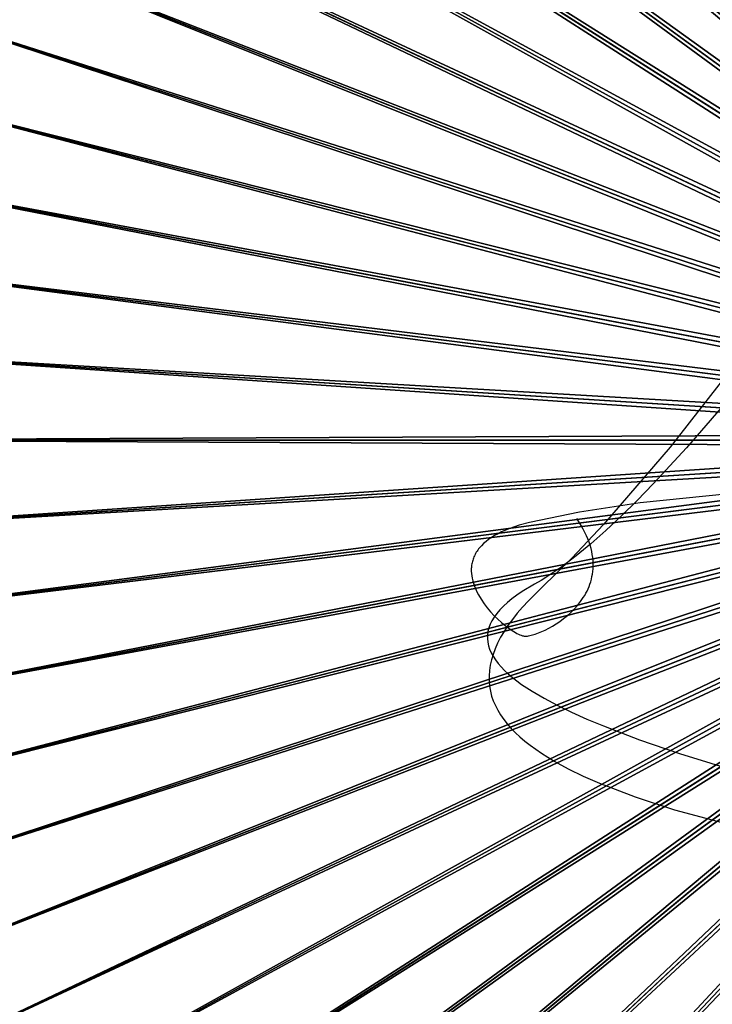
# Model space of a CAD drawing. Header units: millimetres. Extents: x -38.8 to 49.8, y -3.5 to 19.4.
# Tile 184 of 256: x -22 to -20.5, y 14.6 to 16.8. Entities that reach past the tile are written whole.
import ezdxf

# ---------------------------------------------------------------- set-up
doc = ezdxf.new("R2010")
doc.units = ezdxf.units.MM
doc.layers.get('0').update_dxf_attribs({"true_color": 0x5890e1})

msp = doc.modelspace()

# ---------------------------------------------------------------- linework, layer by layer
at = {"color": 34, "true_color": 0xb1581b}
for points in [[(-20.2525, 16.2505, -17.8829), (-20.5744, 15.8385, -17.7302), (-20.724, 15.6653, -17.654), (-20.7948, 15.59, -17.6159), (-20.8626, 15.5236, -17.5779), (-20.892, 15.4945, -17.5596), (-20.905, 15.4803, -17.5505), (-20.917, 15.4663, -17.5414), (-20.9278, 15.4525, -17.5322), (-20.9376, 15.439, -17.523), (-20.9464, 15.4256, -17.5138), (-20.9541, 15.4125, -17.5046), (-20.9608, 15.3996, -17.4954), (-20.9665, 15.3868, -17.4862), (-20.9711, 15.3743, -17.4769), (-20.9748, 15.362, -17.4677), (-20.9775, 15.3498, -17.4584), (-20.9793, 15.3379, -17.4491), (-20.9801, 15.3261, -17.4398), (-20.98, 15.3146, -17.4305), (-20.979, 15.3032, -17.4212), (-20.977, 15.292, -17.4119), (-20.9742, 15.281, -17.4025), (-20.9705, 15.2701, -17.3932), (-20.9659, 15.2595, -17.3838), (-20.9605, 15.249, -17.3745), (-20.9542, 15.2386, -17.3651), (-20.9471, 15.2285, -17.3557), (-20.9392, 15.2185, -17.3463), (-20.9305, 15.2086, -17.3368), (-20.921, 15.1989, -17.3274), (-20.9108, 15.1894, -17.318), (-20.8998, 15.18, -17.3085), (-20.888, 15.1707, -17.2991), (-20.8624, 15.1527, -17.2801), (-20.8339, 15.1352, -17.2612), (-20.8027, 15.1182, -17.2421), (-20.7689, 15.1018, -17.2231), (-20.7326, 15.0858, -17.204), (-20.653, 15.0552, -17.1657), (-20.5648, 15.0264, -17.1274), (-20.3657, 14.9729, -17.0503)], [(-20.4608, 15.9257, -21.5163), (-20.5379, 15.8371, -21.4822), (-20.6124, 15.7561, -21.444), (-20.6486, 15.7189, -21.4231), (-20.684, 15.684, -21.4011), (-20.7186, 15.6516, -21.3778), (-20.7524, 15.6218, -21.3532), (-20.7853, 15.5948, -21.3272), (-20.8173, 15.5706, -21.2997), (-20.8483, 15.5495, -21.2708), (-20.8634, 15.54, -21.2557), (-20.8782, 15.5314, -21.2403), (-20.9058, 15.5149, -21.209), (-20.9179, 15.5067, -21.1937), (-20.929, 15.4985, -21.1785), (-20.939, 15.4903, -21.1636), (-20.948, 15.4821, -21.1488), (-20.9559, 15.474, -21.1342), (-20.9628, 15.4659, -21.1198), (-20.9687, 15.4578, -21.1055), (-20.9737, 15.4497, -21.0915), (-20.9776, 15.4416, -21.0776), (-20.9806, 15.4336, -21.0638), (-20.9826, 15.4256, -21.0503), (-20.9836, 15.4175, -21.0369), (-20.9838, 15.4096, -21.0237), (-20.983, 15.4016, -21.0106), (-20.9813, 15.3936, -20.9977), (-20.9788, 15.3857, -20.985), (-20.9753, 15.3778, -20.9724), (-20.971, 15.3699, -20.9599), (-20.9659, 15.362, -20.9476), (-20.9599, 15.3541, -20.9355), (-20.9531, 15.3462, -20.9235), (-20.9455, 15.3384, -20.9116), (-20.937, 15.3305, -20.8999), (-20.9278, 15.3227, -20.8883), (-20.9179, 15.3149, -20.8769), (-20.9072, 15.3071, -20.8656), (-20.8957, 15.2993, -20.8544), (-20.8835, 15.2915, -20.8434), (-20.8569, 15.2759, -20.8217), (-20.8276, 15.2604, -20.8004), (-20.7956, 15.2449, -20.7797), (-20.7611, 15.2294, -20.7594), (-20.7241, 15.214, -20.7395), (-20.6432, 15.1831, -20.701), (-20.5538, 15.1522, -20.664), (-20.3526, 15.0903, -20.594)]]:
    msp.add_polyline3d(points, dxfattribs=at)
at = {"color": 18, "true_color": 0x000000}
for points in [[(-20.2959, 15.749, -17.5747), (-20.6417, 15.7133, -17.5739), (-20.7778, 15.6924, -17.5737), (-20.8894, 15.6696, -17.5736), (-20.9128, 15.6633, -17.5737), (-20.9336, 15.6563, -17.5737), (-20.943, 15.6525, -17.5737), (-20.9518, 15.6486, -17.5738), (-20.9599, 15.6445, -17.5738), (-20.9675, 15.6404, -17.5738), (-20.9745, 15.636, -17.5739), (-20.9809, 15.6316, -17.5739), (-20.9868, 15.6271, -17.574), (-20.9922, 15.6224, -17.574), (-20.997, 15.6176, -17.5741), (-21.0013, 15.6128, -17.5742), (-21.0033, 15.6103, -17.5742), (-21.0051, 15.6079, -17.5742), (-21.0068, 15.6054, -17.5743), (-21.0085, 15.6028, -17.5743), (-21.01, 15.6003, -17.5743), (-21.0113, 15.5978, -17.5744), (-21.0126, 15.5952, -17.5744), (-21.0138, 15.5926, -17.5745), (-21.0148, 15.59, -17.5745), (-21.0158, 15.5874, -17.5745), (-21.0166, 15.5848, -17.5746), (-21.0174, 15.5822, -17.5746), (-21.018, 15.5795, -17.5747), (-21.0185, 15.5769, -17.5747), (-21.019, 15.5742, -17.5748), (-21.0193, 15.5715, -17.5748), (-21.0196, 15.5689, -17.5748), (-21.0197, 15.5662, -17.5749), (-21.0198, 15.5635, -17.5749), (-21.0198, 15.5608, -17.575), (-21.0195, 15.5554, -17.5751), (-21.0189, 15.55, -17.5752), (-21.018, 15.5447, -17.5753), (-21.0167, 15.5393, -17.5754), (-21.0152, 15.5339, -17.5755), (-21.0134, 15.5286, -17.5756), (-21.0114, 15.5233, -17.5757), (-21.0091, 15.518, -17.5758), (-21.0066, 15.5128, -17.5759), (-21.0039, 15.5077, -17.576), (-20.9979, 15.4976, -17.5761), (-20.9912, 15.4877, -17.5763), (-20.984, 15.4783, -17.5765), (-20.9764, 15.4693, -17.5767), (-20.9685, 15.4608, -17.5769), (-20.9603, 15.4528, -17.5771), (-20.9521, 15.4454, -17.5772), (-20.944, 15.4386, -17.5773), (-20.936, 15.4326, -17.5775), (-20.9283, 15.4274, -17.5776), (-20.921, 15.423, -17.5777), (-20.9176, 15.4212, -17.5777), (-20.9142, 15.4195, -17.5778), (-20.9111, 15.4181, -17.5778), (-20.9081, 15.417, -17.5778), (-20.9053, 15.4161, -17.5778), (-20.904, 15.4157, -17.5778), (-20.9028, 15.4155, -17.5779), (-20.9015, 15.4153, -17.5779), (-20.9004, 15.4151, -17.5779), (-20.8993, 15.415, -17.5779), (-20.8983, 15.415, -17.5779), (-20.8962, 15.4151, -17.5779), (-20.8939, 15.4154, -17.5779), (-20.8914, 15.4158, -17.5779), (-20.8887, 15.4163, -17.5779), (-20.8828, 15.4178, -17.5779), (-20.8764, 15.4197, -17.5779), (-20.8694, 15.4222, -17.5779), (-20.862, 15.4253, -17.5779), (-20.8543, 15.4288, -17.5779), (-20.8462, 15.4329, -17.5779), (-20.838, 15.4375, -17.5779), (-20.8297, 15.4426, -17.5779), (-20.8213, 15.4482, -17.5779), (-20.813, 15.4543, -17.5779), (-20.8049, 15.4609, -17.5779), (-20.7969, 15.468, -17.5779), (-20.7892, 15.4756, -17.5779), (-20.782, 15.4838, -17.5779), (-20.7751, 15.4924, -17.5779), (-20.7719, 15.4968, -17.5779), (-20.7689, 15.5014, -17.5779), (-20.7659, 15.5062, -17.5779), (-20.7632, 15.511, -17.5779), (-20.7606, 15.516, -17.5779), (-20.7582, 15.5211, -17.5779), (-20.7561, 15.5263, -17.5779), (-20.7541, 15.5316, -17.5779), (-20.7523, 15.537, -17.5779), (-20.7508, 15.5426, -17.5779), (-20.7495, 15.5483, -17.5779), (-20.7484, 15.5541, -17.5779), (-20.7476, 15.56, -17.5779), (-20.7471, 15.566, -17.5779), (-20.7468, 15.5722, -17.5779), (-20.7469, 15.5785, -17.5779), (-20.7472, 15.5848, -17.5779), (-20.7479, 15.5913, -17.5779), (-20.7488, 15.598, -17.5779), (-20.7501, 15.6047, -17.5779), (-20.7517, 15.6115, -17.5779), (-20.7537, 15.6185, -17.5779), (-20.756, 15.6256, -17.5779), (-20.7587, 15.6327, -17.5779), (-20.7618, 15.64, -17.5779), (-20.7653, 15.6474, -17.5779), (-20.7692, 15.655, -17.5779), (-20.7735, 15.6626, -17.5779), (-20.7833, 15.6782, -17.5779)], [(-20.2959, 15.749, -21.2371), (-20.6417, 15.7133, -21.2363), (-20.7778, 15.6924, -21.2361), (-20.8894, 15.6696, -21.2361), (-20.9128, 15.6633, -21.2361), (-20.9336, 15.6562, -21.2361), (-20.943, 15.6525, -21.2361), (-20.9518, 15.6486, -21.2362), (-20.9599, 15.6445, -21.2362), (-20.9675, 15.6404, -21.2363), (-20.9745, 15.636, -21.2363), (-20.9809, 15.6316, -21.2363), (-20.9868, 15.6271, -21.2364), (-20.9922, 15.6224, -21.2365), (-20.997, 15.6176, -21.2365), (-21.0013, 15.6128, -21.2366), (-21.0033, 15.6103, -21.2366), (-21.0051, 15.6079, -21.2367), (-21.0068, 15.6054, -21.2367), (-21.0085, 15.6028, -21.2367), (-21.01, 15.6003, -21.2368), (-21.0113, 15.5978, -21.2368), (-21.0126, 15.5952, -21.2368), (-21.0138, 15.5926, -21.2369), (-21.0148, 15.59, -21.2369), (-21.0158, 15.5874, -21.237), (-21.0166, 15.5848, -21.237), (-21.0174, 15.5822, -21.237), (-21.018, 15.5795, -21.2371), (-21.0185, 15.5769, -21.2371), (-21.019, 15.5742, -21.2372), (-21.0193, 15.5715, -21.2372), (-21.0196, 15.5689, -21.2373), (-21.0197, 15.5662, -21.2373), (-21.0198, 15.5635, -21.2374), (-21.0198, 15.5608, -21.2374), (-21.0195, 15.5554, -21.2375), (-21.0189, 15.55, -21.2376), (-21.018, 15.5447, -21.2377), (-21.0167, 15.5393, -21.2378), (-21.0152, 15.5339, -21.2379), (-21.0134, 15.5286, -21.238), (-21.0114, 15.5233, -21.2381), (-21.0091, 15.518, -21.2382), (-21.0066, 15.5128, -21.2383), (-21.0039, 15.5077, -21.2384), (-20.9979, 15.4976, -21.2386), (-20.9912, 15.4877, -21.2388), (-20.984, 15.4783, -21.239), (-20.9764, 15.4693, -21.2391), (-20.9685, 15.4607, -21.2393), (-20.9603, 15.4528, -21.2395), (-20.9521, 15.4454, -21.2396), (-20.944, 15.4386, -21.2398), (-20.936, 15.4326, -21.2399), (-20.9283, 15.4274, -21.24), (-20.921, 15.423, -21.2401), (-20.9176, 15.4212, -21.2401), (-20.9142, 15.4195, -21.2402), (-20.9111, 15.4181, -21.2402), (-20.9081, 15.417, -21.2402), (-20.9053, 15.4161, -21.2403), (-20.904, 15.4157, -21.2403), (-20.9028, 15.4155, -21.2403), (-20.9015, 15.4152, -21.2403), (-20.9004, 15.4151, -21.2403), (-20.8993, 15.415, -21.2403), (-20.8983, 15.415, -21.2403), (-20.8962, 15.4151, -21.2403), (-20.8939, 15.4154, -21.2403), (-20.8914, 15.4158, -21.2403), (-20.8887, 15.4163, -21.2403), (-20.8828, 15.4178, -21.2403), (-20.8764, 15.4197, -21.2403), (-20.8694, 15.4222, -21.2403), (-20.862, 15.4253, -21.2403), (-20.8543, 15.4288, -21.2403), (-20.8462, 15.4329, -21.2403), (-20.838, 15.4375, -21.2403), (-20.8297, 15.4426, -21.2403), (-20.8213, 15.4482, -21.2403), (-20.813, 15.4543, -21.2403), (-20.8049, 15.4609, -21.2403), (-20.7969, 15.468, -21.2403), (-20.7892, 15.4756, -21.2403), (-20.782, 15.4837, -21.2403), (-20.7751, 15.4923, -21.2403), (-20.7719, 15.4968, -21.2403), (-20.7689, 15.5014, -21.2403), (-20.7659, 15.5062, -21.2403), (-20.7632, 15.511, -21.2403), (-20.7606, 15.516, -21.2403), (-20.7582, 15.5211, -21.2403), (-20.7561, 15.5263, -21.2403), (-20.7541, 15.5316, -21.2403), (-20.7523, 15.537, -21.2403), (-20.7508, 15.5426, -21.2403), (-20.7495, 15.5483, -21.2403), (-20.7484, 15.5541, -21.2403), (-20.7476, 15.56, -21.2403), (-20.7471, 15.566, -21.2403), (-20.7468, 15.5722, -21.2403), (-20.7469, 15.5785, -21.2403), (-20.7472, 15.5848, -21.2403), (-20.7479, 15.5913, -21.2403), (-20.7488, 15.598, -21.2403), (-20.7501, 15.6047, -21.2403), (-20.7517, 15.6115, -21.2403), (-20.7537, 15.6185, -21.2403), (-20.756, 15.6256, -21.2403), (-20.7587, 15.6327, -21.2403), (-20.7618, 15.64, -21.2403), (-20.7653, 15.6474, -21.2403), (-20.7692, 15.655, -21.2403), (-20.7735, 15.6626, -21.2403), (-20.7833, 15.6782, -21.2403)]]:
    msp.add_polyline3d(points, dxfattribs=at)

# ---------------------------------------------------------------- meshes
at = {"color": 206, "true_color": 0x6c0888}
mesh = msp.add_polyface(dxfattribs=at)
corners = [(-22.0117, 17.8176, -2.9828), (-19.4839, 15.9986, -2.9828), (-21.883, 17.9834, -2.9828), (-19.4926, 15.9874, -3.3688), (-21.9433, 17.7679, -3.3519), (-21.8179, 17.9295, -3.3519), (-19.4744, 16.0093, -2.9828), (-21.7443, 18.1408, -2.9828), (-19.4839, 15.9986, -3.3688), (-21.6827, 18.083, -3.3519), (-19.4644, 16.0194, -2.9828), (-21.5959, 18.2892, -2.9828), (-19.4744, 16.0093, -3.3688), (-21.538, 18.2276, -3.3519), (-19.4537, 16.0288, -2.9828), (-21.4384, 18.428, -2.9828), (-19.4644, 16.0194, -3.3688), (-21.3846, 18.3629, -3.3519), (-21.5221, 18.5292, -3.0276), (-21.3457, 18.6572, -3.0214), (-21.3498, 18.6628, -3.0276), (-21.5177, 18.5238, -3.0214), (-21.3413, 18.6512, -3.0157), (-21.5129, 18.518, -3.0157), (-21.3366, 18.6447, -3.0103), (-21.5079, 18.5119, -3.0103), (-21.3317, 18.6379, -3.0053), (-21.5025, 18.5054, -3.0053), (-21.3264, 18.6306, -3.0008), (-21.4967, 18.4985, -3.0008), (-21.3208, 18.623, -2.9967), (-21.4907, 18.4912, -2.9967), (-21.3149, 18.6148, -2.9931), (-21.4843, 18.4834, -2.9931), (-21.4776, 18.4753, -2.9901), (-21.3087, 18.6063, -2.9901), (-21.4705, 18.4667, -2.9875), (-21.3021, 18.5973, -2.9875), (-21.463, 18.4577, -2.9854), (-21.2953, 18.5878, -2.9854), (-21.4552, 18.4483, -2.984), (-21.2881, 18.5779, -2.984), (-21.447, 18.4384, -2.9831), (-21.2805, 18.5675, -2.9831), (-21.2726, 18.5566, -2.9828), (-19.4424, 16.0376, -2.9828), (-19.4537, 16.0288, -3.3688), (-21.2229, 18.4883, -3.3519), (-21.4492, 18.441, -3.6054), (-21.2825, 18.5703, -3.6054), (-21.4277, 18.415, -5.8084), (-21.2627, 18.5429, -5.8084), (-21.3819, 18.707, -5.9621), (-21.1131, 18.6968, -2.984), (-21.1062, 18.6859, -2.9831), (-21.099, 18.6746, -2.9828), (-19.4306, 16.0456, -2.9828), (-19.4424, 16.0376, -3.3688), (-21.0538, 18.6032, -3.3519), (-21.1081, 18.6889, -3.6054), (-21.09, 18.6603, -5.8084), (-19.4183, 16.0528, -2.9828), (-20.9184, 18.7814, -2.9828), (-19.4306, 16.0456, -3.3688), (-20.8777, 18.7074, -3.3519), (-19.4056, 16.0593, -2.9828), (-20.7314, 18.8767, -2.9828), (-19.4183, 16.0528, -3.3688), (-20.6954, 18.8002, -3.3519), (-19.3926, 16.065, -2.9828), (-20.5388, 18.96, -2.9828), (-19.4056, 16.0593, -3.3688), (-20.5077, 18.8815, -3.3519), (-19.3791, 16.0698, -2.9828), (-20.3413, 19.0311, -2.9828), (-19.3926, 16.065, -3.3688), (-20.3152, 18.9508, -3.3519), (-19.3654, 16.0738, -2.9828), (-20.1398, 19.0897, -2.9828), (-19.3791, 16.0698, -3.3688), (-20.1188, 19.0078, -3.3519), (-19.3515, 16.0769, -2.9828), (-19.935, 19.1355, -2.9828), (-19.3654, 16.0738, -3.3688), (-19.9192, 19.0525, -3.3519), (-19.3375, 16.0791, -2.9828), (-19.7277, 19.1683, -2.9828), (-19.3515, 16.0769, -3.3688), (-19.7171, 19.0845, -3.3519), (-19.3233, 16.0805, -2.9828), (-19.5188, 19.188, -2.9828), (-19.3375, 16.0791, -3.3688), (-19.5135, 19.1037, -3.3519), (-19.309, 16.0809, -2.9828), (-19.309, 19.1946, -2.9828), (-19.3233, 16.0805, -3.3688), (-19.309, 19.1101, -3.3519)]
mesh.append_faces([[corners[k] for k in face] for face in [(0, 1, 2), (2, 6, 7), (7, 10, 11), (11, 14, 15), (18, 19, 20), (21, 22, 19), (23, 24, 22), (25, 26, 24), (27, 28, 26), (29, 30, 28), (31, 32, 30), (33, 35, 32), (34, 37, 35), (36, 39, 37), (38, 41, 39), (40, 43, 41), (42, 44, 43), (15, 45, 44), (17, 49, 47), (48, 51, 49), (50, 52, 51), (44, 56, 55), (47, 59, 58), (55, 61, 62), (62, 65, 66), (66, 69, 70), (70, 73, 74), (74, 77, 78), (78, 81, 82), (82, 85, 86), (86, 89, 90), (90, 93, 94)]], dxfattribs={"vtx0": -1, "color": 206})
mesh.append_faces([[corners[k] for k in face] for face in [(3, 4, 5), (8, 5, 9), (12, 9, 13), (16, 13, 17), (33, 34, 35), (34, 36, 37), (36, 38, 39), (38, 40, 41), (40, 42, 43), (42, 15, 44), (46, 17, 47), (17, 48, 49), (48, 50, 51), (39, 41, 53), (41, 43, 54), (43, 44, 55), (57, 47, 58), (47, 49, 59), (49, 51, 60), (63, 58, 64), (67, 64, 68), (71, 68, 72), (75, 72, 76), (79, 76, 80), (83, 80, 84), (87, 84, 88), (91, 88, 92), (95, 92, 96)]], dxfattribs={"vtx2": -1, "color": 206})
mesh = msp.add_polyface(dxfattribs=at)
corners = [(-22.6497, 15.854, -2.9828), (-19.5359, 15.854, -2.9828), (-19.5355, 15.8682, -2.9828), (-19.5359, 15.854, -3.3688), (-22.5652, 15.854, -3.3519), (-22.5588, 16.0584, -3.3519), (-19.5355, 15.8682, -3.3688), (-22.6431, 16.0637, -2.9828), (-19.5342, 15.8824, -2.9828), (-22.5395, 16.2621, -3.3519), (-19.5342, 15.8824, -3.3688), (-22.6233, 16.2727, -2.9828), (-19.5319, 15.8965, -2.9828), (-22.5905, 16.4799, -2.9828), (-22.5075, 16.4641, -3.3519), (-19.5319, 15.8965, -3.3688), (-19.5288, 15.9104, -2.9828), (-22.5447, 16.6848, -2.9828), (-22.4629, 16.6637, -3.3519), (-19.5288, 15.9104, -3.3688), (-19.5248, 15.9241, -2.9828), (-22.4862, 16.8863, -2.9828), (-22.4058, 16.8602, -3.3519), (-19.5248, 15.9241, -3.3688), (-19.52, 15.9375, -2.9828), (-22.4151, 17.0837, -2.9828), (-22.3365, 17.0526, -3.3519), (-19.52, 15.9375, -3.3688), (-19.5144, 15.9506, -2.9828), (-22.3317, 17.2764, -2.9828), (-22.2553, 17.2404, -3.3519), (-19.5144, 15.9506, -3.3688), (-19.5079, 15.9633, -2.9828), (-22.2365, 17.4633, -2.9828), (-22.1624, 17.4226, -3.3519), (-19.5079, 15.9633, -3.3688), (-19.5006, 15.9756, -2.9828), (-22.1296, 17.644, -2.9828), (-22.0583, 17.5987, -3.3519), (-19.5006, 15.9756, -3.3688), (-19.4926, 15.9874, -2.9828), (-22.0117, 17.8176, -2.9828), (-21.9433, 17.7679, -3.3519), (-19.4926, 15.9874, -3.3688), (-19.4839, 15.9986, -2.9828), (-21.8179, 17.9295, -3.3519), (-19.4839, 15.9986, -3.3688), (-21.883, 17.9834, -2.9828), (-19.4744, 16.0093, -2.9828), (-21.6827, 18.083, -3.3519), (-19.4744, 16.0093, -3.3688), (-21.7443, 18.1408, -2.9828), (-19.4644, 16.0194, -2.9828), (-21.538, 18.2276, -3.3519), (-19.4644, 16.0194, -3.3688), (-21.5959, 18.2892, -2.9828), (-19.4537, 16.0288, -2.9828), (-21.3846, 18.3629, -3.3519), (-19.4537, 16.0288, -3.3688), (-21.4384, 18.428, -2.9828), (-19.4424, 16.0376, -2.9828), (-21.2229, 18.4883, -3.3519), (-19.4424, 16.0376, -3.3688), (-21.2726, 18.5566, -2.9828), (-19.4306, 16.0456, -2.9828), (-21.0538, 18.6032, -3.3519), (-19.4306, 16.0456, -3.3688), (-21.099, 18.6746, -2.9828), (-19.4183, 16.0528, -2.9828), (-20.8777, 18.7074, -3.3519), (-19.4183, 16.0528, -3.3688), (-20.9184, 18.7814, -2.9828), (-19.4056, 16.0593, -2.9828), (-20.6954, 18.8002, -3.3519), (-19.4056, 16.0593, -3.3688), (-20.7314, 18.8767, -2.9828), (-19.3926, 16.065, -2.9828), (-20.5077, 18.8815, -3.3519), (-19.3926, 16.065, -3.3688), (-20.5388, 18.96, -2.9828), (-19.3791, 16.0698, -2.9828), (-20.3152, 18.9508, -3.3519), (-19.3791, 16.0698, -3.3688), (-20.3413, 19.0311, -2.9828), (-19.3654, 16.0738, -2.9828)]
mesh.append_faces([[corners[k] for k in face] for face in [(3, 5, 6), (6, 9, 10), (11, 12, 13), (10, 14, 15), (13, 16, 17), (15, 18, 19), (17, 20, 21), (19, 22, 23), (21, 24, 25), (23, 26, 27), (25, 28, 29), (27, 30, 31), (29, 32, 33), (31, 34, 35), (33, 36, 37), (35, 38, 39), (37, 40, 41), (39, 42, 43), (43, 45, 46), (46, 49, 50), (50, 53, 54), (54, 57, 58), (58, 61, 62), (62, 65, 66), (66, 69, 70), (70, 73, 74), (74, 77, 78), (78, 81, 82)]], dxfattribs={"vtx0": -1, "color": 206})
mesh.append_faces([[corners[k] for k in face] for face in [(0, 1, 2), (3, 4, 5), (7, 2, 8), (6, 5, 9), (11, 8, 12), (10, 9, 14), (13, 12, 16), (15, 14, 18), (17, 16, 20), (19, 18, 22), (21, 20, 24), (23, 22, 26), (25, 24, 28), (27, 26, 30), (29, 28, 32), (31, 30, 34), (33, 32, 36), (35, 34, 38), (37, 36, 40), (39, 38, 42), (41, 40, 44), (47, 44, 48), (51, 48, 52), (55, 52, 56), (59, 56, 60), (63, 60, 64), (67, 64, 68), (71, 68, 72), (75, 72, 76), (79, 76, 80), (83, 80, 84)]], dxfattribs={"vtx2": -1, "color": 206})
mesh = msp.add_polyface(dxfattribs=at)
corners = [(-22.6999, 15.854, -2.9875), (-22.6882, 15.854, -2.9854), (-22.6816, 16.0661, -2.9854), (-22.676, 15.854, -2.984), (-22.6693, 16.0654, -2.984), (-22.6631, 15.854, -2.9831), (-22.6565, 16.0646, -2.9831), (-22.6497, 15.854, -2.9828), (-22.6431, 16.0637, -2.9828), (-19.5355, 15.8682, -2.9828), (-22.5652, 15.854, -3.3519), (-22.6666, 15.854, -3.6054), (-22.66, 16.0648, -3.6054), (-22.5588, 16.0584, -3.3519), (-22.6328, 15.854, -5.8084), (-22.6262, 16.0627, -5.8084), (-22.7044, 16.0676, -2.9901), (-22.6732, 16.279, -2.9875), (-22.6842, 16.2804, -2.9901), (-22.6932, 16.0669, -2.9875), (-22.6616, 16.2775, -2.9854), (-22.6494, 16.276, -2.984), (-22.6367, 16.2743, -2.9831), (-22.6233, 16.2727, -2.9828), (-19.5342, 15.8824, -2.9828), (-22.6401, 16.2748, -3.6054), (-22.5395, 16.2621, -3.3519), (-22.6066, 16.2705, -5.8084), (-22.8078, 16.296, -5.9621), (-22.7141, 16.2841, -3.0008), (-22.671, 16.4953, -2.9967), (-22.6804, 16.4971, -3.0008), (-22.7047, 16.2829, -2.9967), (-22.6947, 16.2817, -2.9931), (-22.6612, 16.4934, -2.9931), (-22.6508, 16.4914, -2.9901), (-22.6399, 16.4894, -2.9875), (-22.6284, 16.4872, -2.9854), (-22.6163, 16.4849, -2.984), (-22.6037, 16.4825, -2.9831), (-22.5905, 16.4799, -2.9828), (-22.6071, 16.4831, -3.6054), (-22.5075, 16.4641, -3.3519), (-22.5739, 16.4768, -5.8084), (-22.7731, 16.5148, -5.9621), (-22.7053, 16.5018, -3.0157), (-22.6975, 16.5004, -3.0103), (-22.6502, 16.7118, -3.0103), (-22.6892, 16.4988, -3.0053), (-22.642, 16.7097, -3.0053), (-22.6333, 16.7075, -3.0008), (-22.6241, 16.7051, -2.9967), (-22.6144, 16.7027, -2.9931), (-22.6042, 16.7, -2.9901), (-22.5934, 16.6973, -2.9875), (-22.5821, 16.6943, -2.9854), (-22.5702, 16.6913, -2.984), (-22.5577, 16.6881, -2.9831), (-22.5447, 16.6848, -2.9828), (-22.5611, 16.689, -3.6054), (-22.5284, 16.6806, -5.8084)]
mesh.append_faces([[corners[k] for k in face] for face in [(1, 4, 2), (3, 6, 4), (5, 8, 6), (7, 9, 8), (10, 12, 13), (11, 15, 12), (16, 17, 18), (19, 20, 17), (2, 21, 20), (4, 22, 21), (6, 23, 22), (8, 24, 23), (13, 25, 26), (12, 27, 25), (15, 28, 27), (29, 30, 31), (32, 34, 30), (33, 35, 34), (18, 36, 35), (17, 37, 36), (20, 38, 37), (21, 39, 38), (22, 40, 39), (26, 41, 42), (25, 43, 41), (27, 44, 43)]], dxfattribs={"vtx0": -1, "color": 206})
mesh.append_faces([[corners[k] for k in face] for face in [(0, 1, 2), (1, 3, 4), (3, 5, 6), (5, 7, 8), (10, 11, 12), (11, 14, 15), (19, 2, 20), (2, 4, 21), (4, 6, 22), (6, 8, 23), (13, 12, 25), (12, 15, 27), (32, 33, 34), (33, 18, 35), (18, 17, 36), (17, 20, 37), (20, 21, 38), (21, 22, 39), (22, 23, 40), (26, 25, 41), (25, 27, 43), (45, 46, 47), (46, 48, 49), (48, 31, 50), (31, 30, 51), (30, 34, 52), (34, 35, 53), (35, 36, 54), (36, 37, 55), (37, 38, 56), (38, 39, 57), (39, 40, 58), (42, 41, 59), (41, 43, 60)]], dxfattribs={"vtx2": -1, "color": 206})
mesh = msp.add_polyface(dxfattribs=at)
corners = [(-22.6579, 14.9941, -3.0157), (-22.6975, 15.2076, -3.0103), (-22.7053, 15.2061, -3.0157), (-22.6502, 14.9961, -3.0103), (-22.6892, 15.2092, -3.0053), (-22.642, 14.9982, -3.0053), (-22.6804, 15.2108, -3.0008), (-22.6333, 15.0004, -3.0008), (-22.671, 15.2126, -2.9967), (-22.6241, 15.0028, -2.9967), (-22.6612, 15.2145, -2.9931), (-22.6144, 15.0053, -2.9931), (-22.6508, 15.2165, -2.9901), (-22.6042, 15.0079, -2.9901), (-22.6399, 15.2186, -2.9875), (-22.5934, 15.0107, -2.9875), (-22.6284, 15.2208, -2.9854), (-22.5821, 15.0136, -2.9854), (-22.6163, 15.2231, -2.984), (-22.5702, 15.0166, -2.984), (-22.6037, 15.2255, -2.9831), (-22.5577, 15.0198, -2.9831), (-22.5905, 15.228, -2.9828), (-22.4629, 15.0442, -3.3519), (-22.6071, 15.2248, -3.6054), (-22.5075, 15.2438, -3.3519), (-22.5611, 15.019, -3.6054), (-22.5739, 15.2312, -5.8084), (-22.5284, 15.0274, -5.8084), (-22.7731, 15.1932, -5.9621), (-22.7047, 15.425, -2.9967), (-22.6947, 15.4262, -2.9931), (-22.6842, 15.4276, -2.9901), (-22.6732, 15.429, -2.9875), (-22.6616, 15.4304, -2.9854), (-22.6494, 15.432, -2.984), (-22.6367, 15.4336, -2.9831), (-22.6233, 15.4353, -2.9828), (-22.6401, 15.4331, -3.6054), (-22.5395, 15.4459, -3.3519), (-22.6066, 15.4374, -5.8084), (-22.8078, 15.412, -5.9621), (-22.6932, 15.641, -2.9875), (-22.6816, 15.6418, -2.9854), (-22.6693, 15.6425, -2.984), (-22.6565, 15.6434, -2.9831), (-22.6431, 15.6442, -2.9828), (-19.5355, 15.8397, -2.9828), (-22.66, 15.6431, -3.6054), (-22.5588, 15.6495, -3.3519), (-22.6262, 15.6453, -5.8084), (-22.8286, 15.6325, -5.9621), (-22.6882, 15.854, -2.9854), (-22.676, 15.854, -2.984), (-22.6631, 15.854, -2.9831), (-22.6497, 15.854, -2.9828), (-19.5359, 15.854, -2.9828), (-22.6666, 15.854, -3.6054), (-22.5652, 15.854, -3.3519), (-22.6328, 15.854, -5.8084)]
mesh.append_faces([[corners[k] for k in face] for face in [(0, 1, 2), (3, 4, 1), (5, 6, 4), (7, 8, 6), (9, 10, 8), (11, 12, 10), (13, 14, 12), (15, 16, 14), (17, 18, 16), (19, 20, 18), (21, 22, 20), (23, 24, 25), (26, 27, 24), (28, 29, 27), (10, 32, 31), (12, 33, 32), (14, 34, 33), (16, 35, 34), (18, 36, 35), (20, 37, 36), (25, 38, 39), (24, 40, 38), (27, 41, 40), (33, 43, 42), (34, 44, 43), (35, 45, 44), (36, 46, 45), (37, 47, 46), (39, 48, 49), (38, 50, 48), (40, 51, 50), (43, 53, 52), (44, 54, 53), (45, 55, 54), (46, 56, 55), (49, 57, 58), (48, 59, 57)]], dxfattribs={"vtx0": -1, "color": 206})
mesh.append_faces([[corners[k] for k in face] for face in [(6, 8, 30), (8, 10, 31), (10, 12, 32), (12, 14, 33), (14, 16, 34), (16, 18, 35), (18, 20, 36), (20, 22, 37), (25, 24, 38), (24, 27, 40), (32, 33, 42), (33, 34, 43), (34, 35, 44), (35, 36, 45), (36, 37, 46), (39, 38, 48), (38, 40, 50), (42, 43, 52), (43, 44, 53), (44, 45, 54), (45, 46, 55), (49, 48, 57), (48, 50, 59)]], dxfattribs={"vtx2": -1, "color": 206})
mesh = msp.add_polyface(dxfattribs=at)
corners = [(-20.3413, 12.6768, -2.9828), (-19.3791, 15.6381, -2.9828), (-19.3926, 15.643, -2.9828), (-19.3791, 15.6381, -3.3688), (-20.5077, 12.8265, -3.3519), (-19.3926, 15.643, -3.3688), (-20.5388, 12.7479, -2.9828), (-19.4056, 15.6486, -2.9828), (-20.6954, 12.9077, -3.3519), (-19.4056, 15.6486, -3.3688), (-20.7314, 12.8312, -2.9828), (-19.4183, 15.6551, -2.9828), (-20.8777, 13.0006, -3.3519), (-19.4183, 15.6551, -3.3688), (-20.9184, 12.9265, -2.9828), (-19.4306, 15.6624, -2.9828), (-21.0538, 13.1047, -3.3519), (-19.4306, 15.6624, -3.3688), (-21.099, 13.0333, -2.9828), (-19.4424, 15.6704, -2.9828), (-21.2229, 13.2197, -3.3519), (-19.4424, 15.6704, -3.3688), (-21.2726, 13.1513, -2.9828), (-19.4537, 15.6791, -2.9828), (-21.3846, 13.345, -3.3519), (-19.4537, 15.6791, -3.3688), (-21.4384, 13.2799, -2.9828), (-19.4644, 15.6885, -2.9828), (-21.538, 13.4803, -3.3519), (-19.4644, 15.6885, -3.3688), (-21.5959, 13.4187, -2.9828), (-19.4744, 15.6986, -2.9828), (-21.6827, 13.625, -3.3519), (-19.4744, 15.6986, -3.3688), (-21.7443, 13.5671, -2.9828), (-19.4839, 15.7093, -2.9828), (-21.8179, 13.7784, -3.3519), (-19.4839, 15.7093, -3.3688), (-21.883, 13.7245, -2.9828), (-19.4926, 15.7206, -2.9828), (-21.9433, 13.94, -3.3519), (-19.4926, 15.7206, -3.3688), (-22.0117, 13.8904, -2.9828), (-19.5006, 15.7324, -2.9828), (-22.1296, 14.0639, -2.9828), (-22.0583, 14.1092, -3.3519), (-19.5006, 15.7324, -3.3688), (-19.5079, 15.7446, -2.9828), (-22.2365, 14.2446, -2.9828), (-22.1624, 14.2853, -3.3519), (-19.5079, 15.7446, -3.3688), (-19.5144, 15.7573, -2.9828), (-22.3317, 14.4316, -2.9828), (-22.2553, 14.4676, -3.3519), (-19.5144, 15.7573, -3.3688), (-19.52, 15.7704, -2.9828), (-22.4151, 14.6242, -2.9828), (-22.3365, 14.6553, -3.3519), (-19.52, 15.7704, -3.3688), (-19.5248, 15.7838, -2.9828), (-22.4862, 14.8216, -2.9828), (-22.4058, 14.8477, -3.3519), (-19.5248, 15.7838, -3.3688), (-19.5288, 15.7975, -2.9828), (-22.5447, 15.0232, -2.9828), (-22.4629, 15.0442, -3.3519), (-19.5288, 15.7975, -3.3688), (-19.5319, 15.8114, -2.9828), (-22.5905, 15.228, -2.9828), (-22.5075, 15.2438, -3.3519), (-19.5319, 15.8114, -3.3688), (-19.5342, 15.8255, -2.9828), (-22.6233, 15.4353, -2.9828), (-22.5395, 15.4459, -3.3519), (-19.5342, 15.8255, -3.3688), (-19.5355, 15.8397, -2.9828), (-22.5588, 15.6495, -3.3519), (-19.5355, 15.8397, -3.3688), (-22.6431, 15.6442, -2.9828), (-19.5359, 15.854, -2.9828), (-22.5652, 15.854, -3.3519), (-19.5359, 15.854, -3.3688)]
mesh.append_faces([[corners[k] for k in face] for face in [(3, 4, 5), (5, 8, 9), (9, 12, 13), (13, 16, 17), (17, 20, 21), (21, 24, 25), (25, 28, 29), (29, 32, 33), (33, 36, 37), (37, 40, 41), (42, 43, 44), (41, 45, 46), (44, 47, 48), (46, 49, 50), (48, 51, 52), (50, 53, 54), (52, 55, 56), (54, 57, 58), (56, 59, 60), (58, 61, 62), (60, 63, 64), (62, 65, 66), (64, 67, 68), (66, 69, 70), (68, 71, 72), (70, 73, 74), (74, 76, 77), (77, 80, 81)]], dxfattribs={"vtx0": -1, "color": 206})
mesh.append_faces([[corners[k] for k in face] for face in [(0, 1, 2), (6, 2, 7), (10, 7, 11), (14, 11, 15), (18, 15, 19), (22, 19, 23), (26, 23, 27), (30, 27, 31), (34, 31, 35), (38, 35, 39), (37, 36, 40), (42, 39, 43), (41, 40, 45), (44, 43, 47), (46, 45, 49), (48, 47, 51), (50, 49, 53), (52, 51, 55), (54, 53, 57), (56, 55, 59), (58, 57, 61), (60, 59, 63), (62, 61, 65), (64, 63, 67), (66, 65, 69), (68, 67, 71), (70, 69, 73), (72, 71, 75), (74, 73, 76), (78, 75, 79), (77, 76, 80)]], dxfattribs={"vtx2": -1, "color": 206})
mesh = msp.add_polyface(dxfattribs=at)
corners = [(-19.309, 12.5133, -2.9828), (-19.3233, 15.6275, -2.9828), (-19.5188, 12.5199, -2.9828), (-19.309, 15.627, -3.3688), (-19.309, 12.5978, -3.3519), (-19.5135, 12.6042, -3.3519), (-19.3375, 15.6288, -2.9828), (-19.7277, 12.5396, -2.9828), (-19.3233, 15.6275, -3.3688), (-19.7171, 12.6235, -3.3519), (-19.3515, 15.631, -2.9828), (-19.935, 12.5725, -2.9828), (-19.3375, 15.6288, -3.3688), (-19.9192, 12.6555, -3.3519), (-19.3654, 15.6342, -2.9828), (-20.1398, 12.6182, -2.9828), (-19.3515, 15.631, -3.3688), (-20.1188, 12.7001, -3.3519), (-19.3791, 15.6381, -2.9828), (-20.3413, 12.6768, -2.9828), (-19.3654, 15.6342, -3.3688), (-20.3152, 12.7572, -3.3519), (-19.3926, 15.643, -2.9828), (-20.5388, 12.7479, -2.9828), (-19.3791, 15.6381, -3.3688), (-20.5077, 12.8265, -3.3519), (-19.4056, 15.6486, -2.9828), (-20.7314, 12.8312, -2.9828), (-19.3926, 15.643, -3.3688), (-20.6954, 12.9077, -3.3519), (-19.4183, 15.6551, -2.9828), (-20.9184, 12.9265, -2.9828), (-19.4056, 15.6486, -3.3688), (-20.8777, 13.0006, -3.3519), (-19.4306, 15.6624, -2.9828), (-21.099, 13.0333, -2.9828), (-19.4183, 15.6551, -3.3688), (-21.0538, 13.1047, -3.3519), (-21.1197, 13.0008, -2.9854), (-21.2881, 13.13, -2.984), (-21.2953, 13.1201, -2.9854), (-21.1131, 13.0111, -2.984), (-21.2805, 13.1404, -2.9831), (-21.1062, 13.022, -2.9831), (-21.2726, 13.1513, -2.9828), (-19.4424, 15.6704, -2.9828), (-19.4306, 15.6624, -3.3688), (-21.2229, 13.2197, -3.3519), (-21.1081, 13.0191, -3.6054), (-21.2825, 13.1376, -3.6054), (-21.2627, 13.165, -5.8084), (-21.3536, 13.0398, -3.0341), (-21.3498, 13.0451, -3.0276), (-21.5221, 13.1788, -3.0276), (-21.3457, 13.0507, -3.0214), (-21.5177, 13.1841, -3.0214), (-21.3413, 13.0568, -3.0157), (-21.5129, 13.1899, -3.0157), (-21.3366, 13.0632, -3.0103), (-21.5079, 13.196, -3.0103), (-21.3317, 13.07, -3.0053), (-21.5025, 13.2025, -3.0053), (-21.3264, 13.0773, -3.0008), (-21.4967, 13.2094, -3.0008), (-21.3208, 13.085, -2.9967), (-21.4907, 13.2168, -2.9967), (-21.3149, 13.0931, -2.9931), (-21.4843, 13.2245, -2.9931), (-21.3087, 13.1016, -2.9901), (-21.4776, 13.2326, -2.9901), (-21.3021, 13.1106, -2.9875), (-21.4705, 13.2412, -2.9875), (-21.463, 13.2502, -2.9854), (-21.4552, 13.2597, -2.984), (-21.447, 13.2696, -2.9831), (-21.4384, 13.2799, -2.9828), (-19.4537, 15.6791, -2.9828), (-19.4424, 15.6704, -3.3688), (-21.3846, 13.345, -3.3519), (-21.4492, 13.2669, -3.6054), (-21.4277, 13.293, -5.8084), (-21.3819, 13.0009, -5.9621), (-21.5569, 13.1367, -5.9621), (-19.4644, 15.6885, -2.9828), (-21.5959, 13.4187, -2.9828), (-19.4537, 15.6791, -3.3688), (-21.538, 13.4803, -3.3519), (-19.4744, 15.6986, -2.9828), (-21.7443, 13.5671, -2.9828), (-19.4644, 15.6885, -3.3688), (-21.6827, 13.625, -3.3519), (-19.4839, 15.7093, -2.9828), (-21.883, 13.7245, -2.9828), (-19.4744, 15.6986, -3.3688), (-21.8179, 13.7784, -3.3519), (-19.4926, 15.7206, -2.9828), (-22.0117, 13.8904, -2.9828)]
mesh.append_faces([[corners[k] for k in face] for face in [(0, 1, 2), (2, 6, 7), (7, 10, 11), (11, 14, 15), (15, 18, 19), (19, 22, 23), (23, 26, 27), (27, 30, 31), (31, 34, 35), (38, 39, 40), (41, 42, 39), (43, 44, 42), (35, 45, 44), (37, 49, 47), (48, 50, 49), (68, 71, 69), (70, 72, 71), (40, 73, 72), (39, 74, 73), (42, 75, 74), (44, 76, 75), (47, 79, 78), (49, 80, 79), (50, 82, 80), (75, 83, 84), (84, 87, 88), (88, 91, 92), (92, 95, 96)]], dxfattribs={"vtx0": -1, "color": 206})
mesh.append_faces([[corners[k] for k in face] for face in [(3, 4, 5), (8, 5, 9), (12, 9, 13), (16, 13, 17), (20, 17, 21), (24, 21, 25), (28, 25, 29), (32, 29, 33), (36, 33, 37), (46, 37, 47), (37, 48, 49), (51, 52, 53), (52, 54, 55), (54, 56, 57), (56, 58, 59), (58, 60, 61), (60, 62, 63), (62, 64, 65), (64, 66, 67), (66, 68, 69), (68, 70, 71), (70, 40, 72), (40, 39, 73), (39, 42, 74), (42, 44, 75), (77, 47, 78), (47, 49, 79), (49, 50, 80), (50, 81, 82), (85, 78, 86), (89, 86, 90), (93, 90, 94)]], dxfattribs={"vtx2": -1, "color": 206})

doc.saveas('drawing.dxf')
